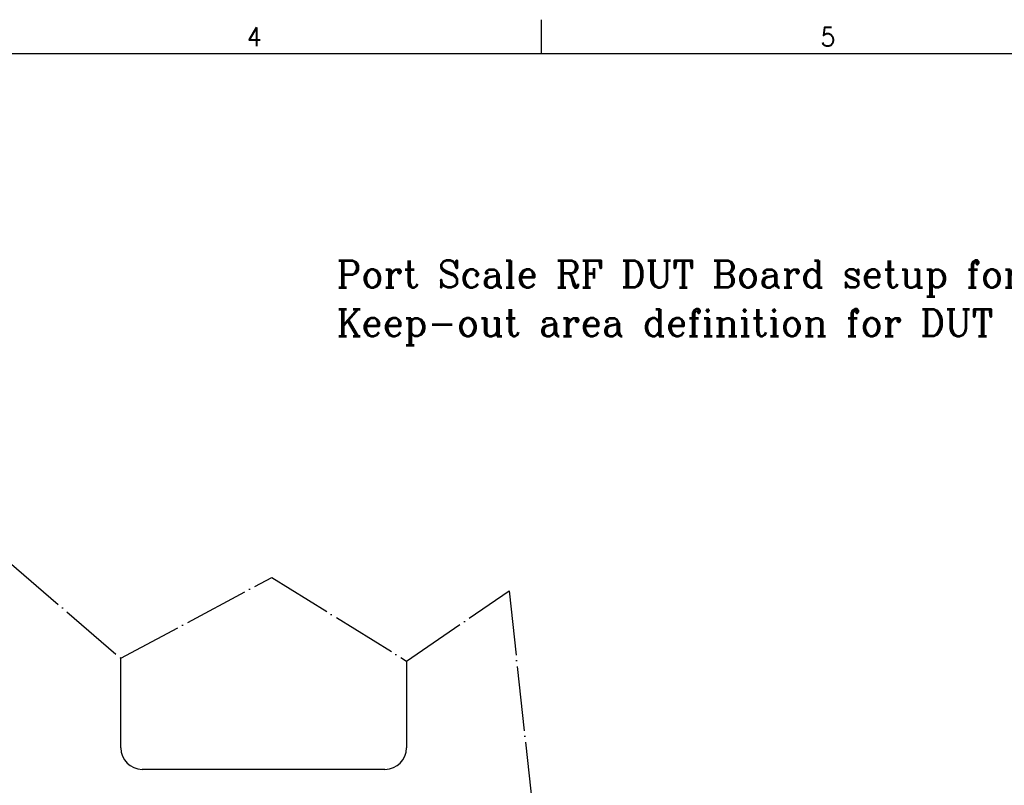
# Model space of a CAD drawing. Header units: inches. Extents: x 0 to 841, y 0 to 594.
# Tile 13 of 17: x 324 to 506, y 452 to 594. Entities that reach past the tile are written whole.
import ezdxf

# ---------------------------------------------------------------- set-up
doc = ezdxf.new("R2010")
doc.units = ezdxf.units.IN
doc.linetypes.add('DOT_CENTER', pattern=[14, 12, -1, 0, -1])
doc.layers.add('1', color=7, linetype='Continuous')
doc.styles.add('CONVERTER_11', font='complex.shx', dxfattribs={"width": 0.973})
doc.styles.add('CONVERTER_14', font='txt.shx', dxfattribs={"width": 0.9})

# ---------------------------------------------------------------- blocks, each defined once
blk = doc.blocks.new('TOP__1', base_point=(258.55, 376.9))
at = {"color": 1, "linetype": 'Continuous'}
for p, q in [((342.54, 458.98), (342.54, 475.58)), ((395.54, 475.07), (395.54, 458.98)), ((391.54, 454.98), (346.54, 454.98))]:
    blk.add_line(p, q, dxfattribs=at)
for centre, start, end in [((346.54, 458.98), 180, 270), ((391.54, 458.98), 270, 0)]:
    blk.add_arc(centre, 4, start, end, dxfattribs=at)
blk = doc.blocks.new('front1__3', base_point=(420.4, 371.24))
at = {"layer": '1', "color": 1, "linetype": 'DOT_CENTER'}
for p, q in [((321.88, 493.39), (342.54, 475.58)), ((342.54, 475.58), (370.54, 490.58)), ((370.54, 490.58), (395.54, 475.07)), ((395.54, 475.07), (414.54, 488.07)), ((414.54, 488.07), (419.54, 442.07))]:
    blk.add_line(p, q, dxfattribs=at)
blk.add_blockref('TOP__1', (258.55, 376.9))
blk = doc.blocks.new('2__4', base_point=(438.67, 347.98))
blk.add_blockref('front1__3', (420.4, 371.24))
at = {"layer": '1', "color": 1, "insert": (382.54, 533.65), "char_height": 5, "attachment_point": 7, "line_spacing_factor": 1.080432, "style": 'CONVERTER_11'}
blk.add_mtext('Port Scale RF DUT Board setup for Segmented Bridge Adpater for Seiko/Synax/Tesec handler\\PKeep-out area definition for DUT Board design, using Purge Kit N2467A in DUT IF', dxfattribs=at)
blk = doc.blocks.new('rf_stiffener_assy__5', base_point=(438.67, 338.98))
at = {"layer": '1'}
blk.add_blockref('2__4', (438.67, 347.98), dxfattribs=at)
blk = doc.blocks.new('TOP__6', base_point=(421.131, 318.149))
blk.add_blockref('rf_stiffener_assy__5', (438.672, 338.975))
blk = doc.blocks.new('2__7', base_point=(421.13, 318.15))
blk.add_blockref('TOP__6', (421.13, 318.15))
blk = doc.blocks.new('N2494-90111-1__8', base_point=(421.131, 318.149))
at = {"layer": '1'}
blk.add_blockref('2__7', (421.131, 318.149), dxfattribs=at)
blk = doc.blocks.new('Drawing_Grid_Zones__9', base_point=(6.35, 6.35))
at = {"layer": '1', "color": 4, "linetype": 'Continuous'}
blk.add_line((420.5, 594), (420.5, 587.65), dxfattribs=at)
at = {"layer": '1', "color": 4, "char_height": 3.5, "attachment_point": 5, "line_spacing_factor": 1.080432, "style": 'CONVERTER_14'}
for s, insert in [('4', (367.31875, 590.825)), ('5', (473.68125, 590.825))]:
    blk.add_mtext(s, dxfattribs=dict(at, insert=insert))
blk = doc.blocks.new('A1_Size_Verigy_Frame__11', base_point=(6.35, 6.35))
at = {"layer": '1', "color": 7, "linetype": 'Continuous'}
blk.add_line((831.65, 587.65), (9.35, 587.65), dxfattribs=at)
at = {"layer": '1'}
blk.add_blockref('Drawing_Grid_Zones__9', (6.35, 6.35), dxfattribs=at)

msp = doc.modelspace()

# ---------------------------------------------------------------- block references
for name, p in [('A1_Size_Verigy_Frame__11', (6.35, 6.35)), ('N2494-90111-1__8', (421.13, 318.15))]:
    msp.add_blockref(name, p)

doc.saveas('drawing.dxf')
